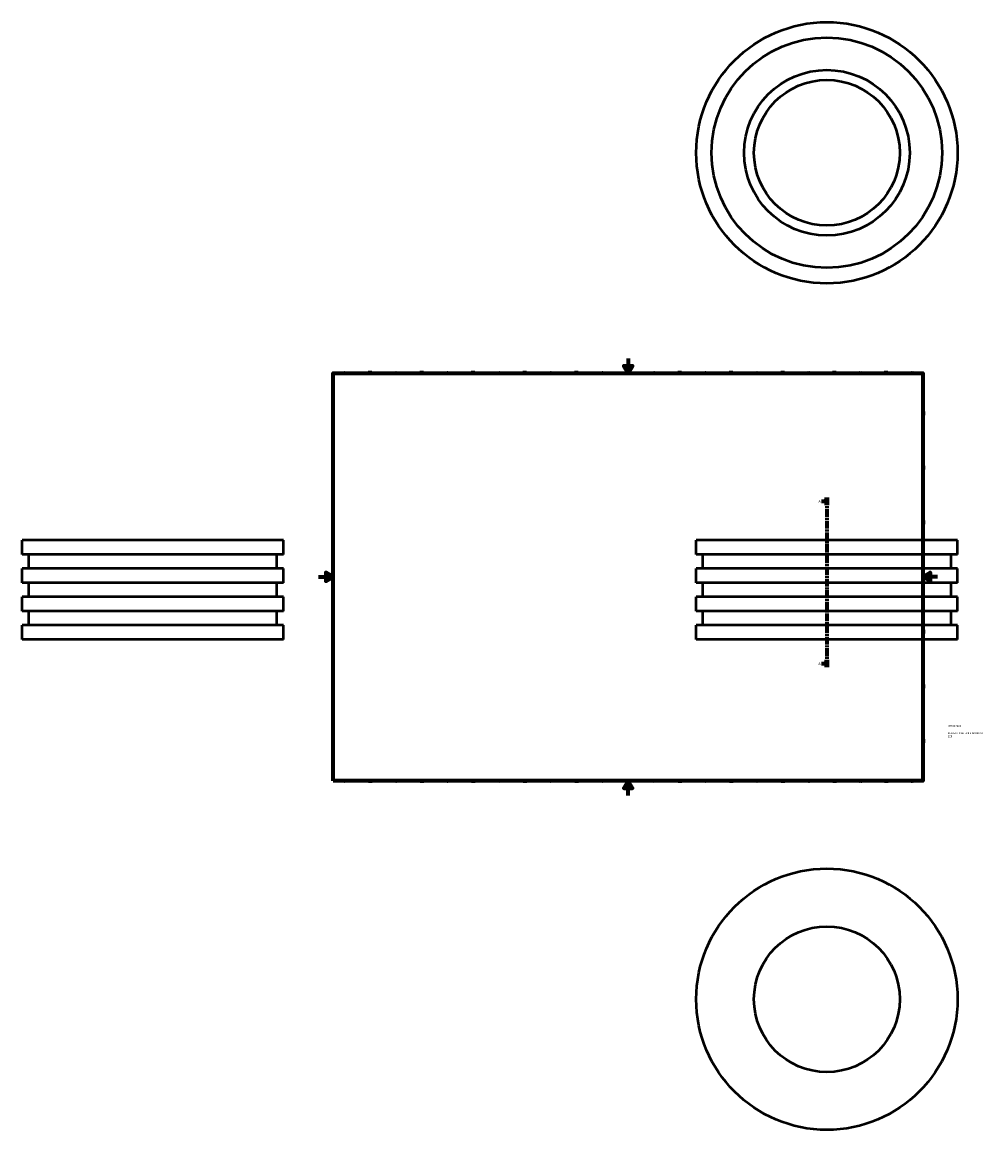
# Model space of a CAD drawing. Header units: millimetres. Extents: x -403 to 1851, y -454 to 1069.
# Tile 1 of 3: x -403 to 904, y -454 to 1051. Entities that reach past the tile are written whole.
import ezdxf

# ---------------------------------------------------------------- set-up
doc = ezdxf.new("R2010")
doc.units = ezdxf.units.MM
doc.linetypes.add('CHAIN', pattern=[0.3543, 0.2362, -0.0295, 0.0591, -0.0295])
for name, color, linetype, lineweight in [('Border (ISO)', 7, 'Continuous', 70), ('Section Line (ISO)', 7, 'CHAIN', 70), ('Title (ISO)', 7, 'Continuous', 50), ('Visible (ISO)', 7, 'Continuous', 50)]:
    doc.layers.add(name, color=color, linetype=linetype, lineweight=lineweight)
doc.styles.add('Label Text (ISO)', font='tahoma.ttf')
doc.styles.add('Note Text (ISO)', font='tahoma.ttf')

# ---------------------------------------------------------------- blocks, each defined once
blk = doc.blocks.new('Borders Default Border')
at = {"layer": 'Border (ISO)'}
for p, q in [((70.1, 574), (70.1, 576.9)), ((140.2, 574), (140.2, 576.9)), ((210.2, 574), (210.2, 576.9)), ((280.3, 574), (280.3, 576.9)), ((350.4, 574), (350.4, 576.9)), ((490.6, 574), (490.6, 576.9)), ((560.7, 574), (560.7, 576.9)), ((630.8, 574), (630.8, 576.9)), ((700.8, 574), (700.8, 576.9)), ((770.9, 574), (770.9, 576.9)), ((20, 519.7), (17.1, 519.7)), ((821, 519.7), (823.9, 519.7)), ((20, 445.5), (17.1, 445.5)), ((821, 445.5), (823.9, 445.5)), ((20, 371.2), (17.1, 371.2)), ((821, 371.2), (823.9, 371.2)), ((20, 222.7), (17.1, 222.7)), ((821, 222.7), (823.9, 222.7)), ((20, 148.5), (17.1, 148.5)), ((821, 148.5), (823.9, 148.5)), ((20, 74.3), (17.1, 74.3)), ((821, 74.3), (823.9, 74.3)), ((70.1, 20), (70.1, 17.1)), ((140.2, 20), (140.2, 17.1)), ((210.2, 20), (210.2, 17.1)), ((280.3, 20), (280.3, 17.1)), ((350.4, 20), (350.4, 17.1)), ((490.6, 20), (490.6, 17.1)), ((560.7, 20), (560.7, 17.1)), ((630.8, 20), (630.8, 17.1)), ((700.8, 20), (700.8, 17.1)), ((770.9, 20), (770.9, 17.1))]:
    blk.add_line(p, q, dxfattribs=at)
at = {"layer": 'Border (ISO)', "flags": 128}
for points in [[(420.5, 594), (420.5, 574), (414.7, 584), (426.3, 584), (420.5, 574)], [(20, 20), (20, 574), (821, 574), (821, 20), (20, 20)], [(0, 297), (20, 297), (10, 302.8), (10, 291.2), (20, 297)], [(841, 297), (821, 297), (831, 302.8), (831, 291.2), (821, 297)], [(420.5, 0), (420.5, 20), (414.7, 10), (426.3, 10), (420.5, 20)]]:
    blk.add_lwpolyline(points, dxfattribs=at)
at = {"layer": 'Border (ISO)', "color": 232, "true_color": 0xca0064, "char_height": 2.5, "attachment_point": 7, "style": 'Note Text (ISO)'}
for s, insert in [('1', (34.5, 574.4)), ('2', (104.4, 574.4)), ('3', (174.4, 574.3)), ('4', (244.4, 574.4)), ('5', (314.6, 574.3)), ('6', (384.7, 574.3)), ('7', (454.8, 574.4)), ('8', (524.8, 574.3)), ('9', (594.9, 574.4)), ('10', (664.3, 574.3)), ('11', (734.4, 574.4)), ('12', (804.5, 574.4)), ('A', (17.3, 555.6)), ('A', (821.6, 555.6)), ('B', (17.6, 481.4)), ('B', (821.9, 481.4)), ('C', (17.4, 407.1)), ('C', (821.7, 407.1)), ('D', (17.4, 332.9)), ('D', (821.7, 332.9)), ('E', (17.6, 258.6)), ('E', (821.9, 258.6)), ('F', (17.7, 184.4)), ('F', (822, 184.4)), ('G', (17.3, 110.1)), ('G', (821.6, 110.1)), ('H', (17.4, 35.9)), ('H', (821.7, 35.9)), ('1', (34.5, 17.1)), ('2', (104.4, 17.1)), ('3', (174.4, 17)), ('4', (244.4, 17.1)), ('5', (314.6, 17)), ('6', (384.7, 17)), ('7', (454.8, 17.1)), ('8', (524.8, 17)), ('9', (594.9, 17.1)), ('10', (664.3, 17)), ('11', (734.4, 17.1)), ('12', (804.5, 17.1))]:
    blk.add_mtext(s, dxfattribs=dict(at, insert=insert))
blk = doc.blocks.new('Title Blocks ISO')
at = {"layer": 'Title (ISO)', "color": 232, "true_color": 0xca0064, "style": 'Note Text (ISO)'}
for tag, p in [('PART_NUMBER_001', (34.2, 73.1)), ('DESCRIPTION_001', (33.8, 63.4)), ('DESCRIPTION_002', (33.9, 59.2))]:
    blk.add_attdef(tag, p, '', height=2.5, dxfattribs=at)
blk = doc.blocks.new('2dTransSection0')
at = {"layer": 'Section Line (ISO)', "linetype": 'Continuous'}
for p, q in [((683.4, 399.8), (688, 399.8)), ((690.5, 399.8), (688, 400.3)), ((688, 400.3), (688, 399.3)), ((688, 399.8), (690.5, 399.8)), ((688, 399.3), (690.5, 399.8)), ((683.4, 179.2), (688, 179.2)), ((690.5, 179.2), (688, 179.7)), ((688, 179.7), (688, 178.7)), ((688, 179.2), (690.5, 179.2)), ((688, 178.7), (690.5, 179.2))]:
    blk.add_line(p, q, dxfattribs=at)
at = {"layer": 'Section Line (ISO)', "linetype": 'CHAIN', "ltscale": 44.45982}
blk.add_line((690.5, 404.8), (690.5, 174.2), dxfattribs=at)
at = {"layer": 'Section Line (ISO)', "linetype": 'Continuous', "lineweight": 140}
for p, q in [((690.5, 404.8), (690.5, 394.7)), ((690.5, 184.3), (690.5, 174.2))]:
    blk.add_line(p, q, dxfattribs=at)
at = {"layer": 'Section Line (ISO)', "linetype": 'Continuous', "flags": 128}
for points in [[(688, 399.3), (690.5, 399.8), (688, 400.3), (688, 399.3)], [(688, 178.7), (690.5, 179.2), (688, 179.7), (688, 178.7)]]:
    blk.add_lwpolyline(points, dxfattribs=at)
at = {"layer": 'Section Line (ISO)'}
for points in [[(688, 399.3), (690.5, 399.8), (688, 400.3), (688, 399.3)], [(688, 178.7), (690.5, 179.2), (688, 179.7), (688, 178.7)]]:
    blk.add_solid(points, dxfattribs=at)
at = {"layer": 'Section Line (ISO)', "char_height": 3.5, "attachment_point": 7, "style": 'Label Text (ISO)'}
for insert in [(679.1, 398), (679.1, 177.5)]:
    blk.add_mtext('A', dxfattribs=dict(at, insert=insert))

msp = doc.modelspace()

# ---------------------------------------------------------------- linework, layer by layer
at = {"layer": 'Visible (ISO)'}
for p, q in [((-47.541, 346.927), (-402.541, 346.927)), ((-402.541, 327.642), (-402.541, 346.927)), ((-47.541, 327.642), (-47.541, 346.927)), ((868.031, 346.927), (513.031, 346.927)), ((513.031, 327.642), (513.031, 346.927)), ((868.031, 327.642), (868.031, 346.927)), ((-47.541, 327.642), (-402.541, 327.642)), ((-393.666, 308.356), (-393.666, 327.642)), ((-56.416, 308.356), (-56.416, 327.642)), ((868.031, 327.642), (513.031, 327.642)), ((521.906, 308.356), (521.906, 327.642)), ((859.156, 308.356), (859.156, 327.642)), ((-47.541, 308.356), (-402.541, 308.356)), ((-402.541, 289.07), (-402.541, 308.356)), ((-47.541, 289.07), (-47.541, 308.356)), ((868.031, 308.356), (513.031, 308.356)), ((513.031, 289.07), (513.031, 308.356)), ((868.031, 289.07), (868.031, 308.356)), ((-47.541, 289.07), (-402.541, 289.07)), ((-393.666, 269.785), (-393.666, 289.07)), ((-56.416, 269.785), (-56.416, 289.07)), ((868.031, 289.07), (513.031, 289.07)), ((521.906, 269.785), (521.906, 289.07)), ((859.156, 269.785), (859.156, 289.07)), ((-47.541, 269.785), (-402.541, 269.785)), ((-402.541, 250.499), (-402.541, 269.785)), ((-47.541, 250.499), (-47.541, 269.785)), ((868.031, 269.785), (513.031, 269.785)), ((513.031, 250.499), (513.031, 269.785)), ((868.031, 250.499), (868.031, 269.785)), ((-47.541, 250.499), (-402.541, 250.499)), ((-393.666, 231.213), (-393.666, 250.499)), ((-56.416, 231.213), (-56.416, 250.499)), ((868.031, 250.499), (513.031, 250.499)), ((521.906, 231.213), (521.906, 250.499)), ((859.156, 231.213), (859.156, 250.499)), ((-47.541, 231.213), (-402.541, 231.213)), ((-402.541, 211.927), (-402.541, 231.213)), ((-47.541, 211.927), (-47.541, 231.213)), ((868.031, 231.213), (513.031, 231.213)), ((513.031, 211.927), (513.031, 231.213)), ((868.031, 211.927), (868.031, 231.213)), ((-47.541, 211.927), (-402.541, 211.927)), ((868.031, 211.927), (513.031, 211.927))]:
    msp.add_line(p, q, dxfattribs=at)
for centre, radius in [((690.531, 873.482), 177.5), ((690.531, 873.482), 156.5), ((690.531, 873.482), 112.5), ((690.531, 873.482), 99), ((690.531, -276.971), 177.5), ((690.531, -276.971), 99)]:
    msp.add_circle(centre, radius, dxfattribs=at)

# ---------------------------------------------------------------- block references
msp.add_blockref('Borders Default Border', (0, 0))
msp.add_blockref('Title Blocks ISO', (821, 20)).add_auto_attribs({'PART_NUMBER_001': '477207225', 'DESCRIPTION_001': 'PLASSON MAN HOLE ADAPTOR', 'DESCRIPTION_002': '225'})
at = {"layer": 'Section Line (ISO)'}
msp.add_blockref('2dTransSection0', (0, 0), dxfattribs=at)

doc.saveas('drawing.dxf')
